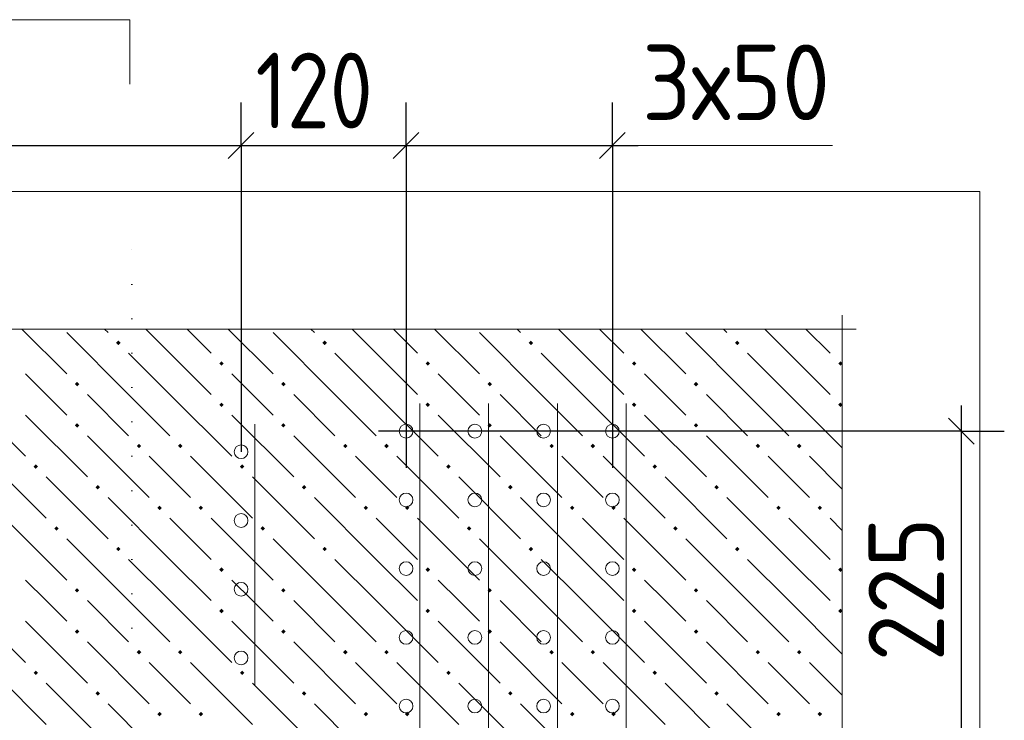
# Model space of a CAD drawing. Header units: millimetres. Extents: x 0 to 50400, y 0 to 35640.
# Tile 34 of 46: x 22307 to 25744, y 22858 to 25305. Entities that reach past the tile are written whole.
import ezdxf

# ---------------------------------------------------------------- set-up
doc = ezdxf.new("R2010")
doc.units = ezdxf.units.MM
doc.linetypes.add('______9', pattern=[120, 0, -120])
for name, color, linetype, lineweight in [('Standard', 7, 'Continuous', 25), ('ЖБ Перекрытие верхний уровень', 7, 'Continuous', 35), ('Размерная линия_ общее', 7, 'Continuous', 13)]:
    doc.layers.add(name, color=color, linetype=linetype, lineweight=lineweight)
doc.layers.add('Вспомогательная арматура', color=7, linetype='Continuous', lineweight=18, true_color=0x656565)
doc.layers.add('Поперечная арматура', color=7, linetype='Continuous', lineweight=18, true_color=0x5a2814)
doc.layers.add('Размерная выноска', color=7, linetype='Continuous')
doc.styles.add('ISOCPEUR', font='txt')

msp = doc.modelspace()

# ---------------------------------------------------------------- hatches: boundary and pattern name
at = {"layer": 'ЖБ Перекрытие верхний уровень', "linetype": 'Continuous', "lineweight": 18, "transparency": 33554687}
for points in [[(22643.9, 24176.3), (22651.7, 24184.1), (22659.5, 24176.3), (22651.7, 24168.5)], [(23363.9, 24176.3), (23371.7, 24184.1), (23379.5, 24176.3), (23371.7, 24168.5)], [(24083.9, 24176.3), (24091.7, 24184.1), (24099.5, 24176.3), (24091.7, 24168.5)], [(24803.9, 24176.3), (24811.7, 24184.1), (24819.5, 24176.3), (24811.7, 24168.5)], [(23003.9, 24104.3), (23011.7, 24112.1), (23019.5, 24104.3), (23011.7, 24096.5)], [(23723.9, 24104.3), (23731.7, 24112.1), (23739.5, 24104.3), (23731.7, 24096.5)], [(24443.9, 24104.3), (24451.7, 24112.1), (24459.5, 24104.3), (24451.7, 24096.5)], [(25163.9, 24104.3), (25171.7, 24112.1), (25178.3, 24105.5), (25178.3, 24103.1), (25171.7, 24096.5)], [(22499.9, 24032.3), (22507.7, 24040.1), (22515.5, 24032.3), (22507.7, 24024.5)], [(23219.9, 24032.3), (23227.7, 24040.1), (23235.5, 24032.3), (23227.7, 24024.5)], [(23939.9, 24032.3), (23947.7, 24040.1), (23955.5, 24032.3), (23947.7, 24024.5)], [(24659.9, 24032.3), (24667.7, 24040.1), (24675.5, 24032.3), (24667.7, 24024.5)], [(23003.9, 23960.3), (23011.7, 23968.1), (23019.5, 23960.3), (23011.7, 23952.5)], [(23723.9, 23960.3), (23731.7, 23968.1), (23739.5, 23960.3), (23731.7, 23952.5)], [(24443.9, 23960.3), (24451.7, 23968.1), (24459.5, 23960.3), (24451.7, 23952.5)], [(25163.9, 23960.3), (25171.7, 23968.1), (25178.3, 23961.5), (25178.3, 23959.1), (25171.7, 23952.5)], [(22499.9, 23888.3), (22507.7, 23896.1), (22515.5, 23888.3), (22507.7, 23880.5)], [(23219.9, 23888.3), (23227.7, 23896.1), (23235.5, 23888.3), (23227.7, 23880.5)], [(23939.9, 23888.3), (23947.7, 23896.1), (23955.5, 23888.3), (23947.7, 23880.5)], [(24659.9, 23888.3), (24667.7, 23896.1), (24675.5, 23888.3), (24667.7, 23880.5)], [(22715.9, 23816.3), (22723.7, 23824.1), (22731.5, 23816.3), (22723.7, 23808.5)], [(22859.9, 23816.3), (22867.7, 23824.1), (22875.5, 23816.3), (22867.7, 23808.5)], [(23435.9, 23816.3), (23443.7, 23824.1), (23451.5, 23816.3), (23443.7, 23808.5)], [(23579.9, 23816.3), (23587.7, 23824.1), (23595.5, 23816.3), (23587.7, 23808.5)], [(24155.9, 23816.3), (24163.7, 23824.1), (24171.5, 23816.3), (24163.7, 23808.5)], [(24299.9, 23816.3), (24307.7, 23824.1), (24315.5, 23816.3), (24307.7, 23808.5)], [(24875.9, 23816.3), (24883.7, 23824.1), (24891.5, 23816.3), (24883.7, 23808.5)], [(25019.9, 23816.3), (25027.7, 23824.1), (25035.5, 23816.3), (25027.7, 23808.5)], [(22355.9, 23744.3), (22363.7, 23752.1), (22371.5, 23744.3), (22363.7, 23736.5)], [(23075.9, 23744.3), (23083.7, 23752.1), (23091.5, 23744.3), (23083.7, 23736.5)], [(23795.9, 23744.3), (23803.7, 23752.1), (23811.5, 23744.3), (23803.7, 23736.5)], [(24515.9, 23744.3), (24523.7, 23752.1), (24531.5, 23744.3), (24523.7, 23736.5)], [(22571.9, 23672.3), (22579.7, 23680.1), (22587.5, 23672.3), (22579.7, 23664.5)], [(23291.9, 23672.3), (23299.7, 23680.1), (23307.5, 23672.3), (23299.7, 23664.5)], [(24011.9, 23672.3), (24019.7, 23680.1), (24027.5, 23672.3), (24019.7, 23664.5)], [(24731.9, 23672.3), (24739.7, 23680.1), (24747.5, 23672.3), (24739.7, 23664.5)], [(22787.9, 23600.3), (22795.7, 23608.1), (22803.5, 23600.3), (22795.7, 23592.5)], [(22931.9, 23600.3), (22939.7, 23608.1), (22947.5, 23600.3), (22939.7, 23592.5)], [(23507.9, 23600.3), (23515.7, 23608.1), (23523.5, 23600.3), (23515.7, 23592.5)], [(23651.9, 23600.3), (23659.7, 23608.1), (23667.5, 23600.3), (23659.7, 23592.5)], [(24227.9, 23600.3), (24235.7, 23608.1), (24243.5, 23600.3), (24235.7, 23592.5)], [(24371.9, 23600.3), (24379.7, 23608.1), (24387.5, 23600.3), (24379.7, 23592.5)], [(24947.9, 23600.3), (24955.7, 23608.1), (24963.5, 23600.3), (24955.7, 23592.5)], [(25091.9, 23600.3), (25099.7, 23608.1), (25107.5, 23600.3), (25099.7, 23592.5)], [(22427.9, 23528.3), (22435.7, 23536.1), (22443.5, 23528.3), (22435.7, 23520.5)], [(23147.9, 23528.3), (23155.7, 23536.1), (23163.5, 23528.3), (23155.7, 23520.5)], [(23867.9, 23528.3), (23875.7, 23536.1), (23883.5, 23528.3), (23875.7, 23520.5)], [(24587.9, 23528.3), (24595.7, 23536.1), (24603.5, 23528.3), (24595.7, 23520.5)], [(22643.9, 23456.3), (22651.7, 23464.1), (22659.5, 23456.3), (22651.7, 23448.5)], [(23363.9, 23456.3), (23371.7, 23464.1), (23379.5, 23456.3), (23371.7, 23448.5)], [(24083.9, 23456.3), (24091.7, 23464.1), (24099.5, 23456.3), (24091.7, 23448.5)], [(24803.9, 23456.3), (24811.7, 23464.1), (24819.5, 23456.3), (24811.7, 23448.5)], [(23003.9, 23384.3), (23011.7, 23392.1), (23019.5, 23384.3), (23011.7, 23376.5)], [(23723.9, 23384.3), (23731.7, 23392.1), (23739.5, 23384.3), (23731.7, 23376.5)], [(24443.9, 23384.3), (24451.7, 23392.1), (24459.5, 23384.3), (24451.7, 23376.5)], [(25163.9, 23384.3), (25171.7, 23392.1), (25178.3, 23385.5), (25178.3, 23383.1), (25171.7, 23376.5)], [(22499.9, 23312.3), (22507.7, 23320.1), (22515.5, 23312.3), (22507.7, 23304.5)], [(23219.9, 23312.3), (23227.7, 23320.1), (23235.5, 23312.3), (23227.7, 23304.5)], [(23939.9, 23312.3), (23947.7, 23320.1), (23955.5, 23312.3), (23947.7, 23304.5)], [(24659.9, 23312.3), (24667.7, 23320.1), (24675.5, 23312.3), (24667.7, 23304.5)], [(23003.9, 23240.3), (23011.7, 23248.1), (23019.5, 23240.3), (23011.7, 23232.5)], [(23723.9, 23240.3), (23731.7, 23248.1), (23739.5, 23240.3), (23731.7, 23232.5)], [(24443.9, 23240.3), (24451.7, 23248.1), (24459.5, 23240.3), (24451.7, 23232.5)], [(25163.9, 23240.3), (25171.7, 23248.1), (25178.3, 23241.5), (25178.3, 23239.1), (25171.7, 23232.5)], [(22499.9, 23168.3), (22507.7, 23176.1), (22515.5, 23168.3), (22507.7, 23160.5)], [(23219.9, 23168.3), (23227.7, 23176.1), (23235.5, 23168.3), (23227.7, 23160.5)], [(23939.9, 23168.3), (23947.7, 23176.1), (23955.5, 23168.3), (23947.7, 23160.5)], [(24659.9, 23168.3), (24667.7, 23176.1), (24675.5, 23168.3), (24667.7, 23160.5)], [(22715.9, 23096.3), (22723.7, 23104.1), (22731.5, 23096.3), (22723.7, 23088.5)], [(22859.9, 23096.3), (22867.7, 23104.1), (22875.5, 23096.3), (22867.7, 23088.5)], [(23435.9, 23096.3), (23443.7, 23104.1), (23451.5, 23096.3), (23443.7, 23088.5)], [(23579.9, 23096.3), (23587.7, 23104.1), (23595.5, 23096.3), (23587.7, 23088.5)], [(24155.9, 23096.3), (24163.7, 23104.1), (24171.5, 23096.3), (24163.7, 23088.5)], [(24299.9, 23096.3), (24307.7, 23104.1), (24315.5, 23096.3), (24307.7, 23088.5)], [(24875.9, 23096.3), (24883.7, 23104.1), (24891.5, 23096.3), (24883.7, 23088.5)], [(25019.9, 23096.3), (25027.7, 23104.1), (25035.5, 23096.3), (25027.7, 23088.5)], [(22355.9, 23024.3), (22363.7, 23032.1), (22371.5, 23024.3), (22363.7, 23016.5)], [(23075.9, 23024.3), (23083.7, 23032.1), (23091.5, 23024.3), (23083.7, 23016.5)], [(23795.9, 23024.3), (23803.7, 23032.1), (23811.5, 23024.3), (23803.7, 23016.5)], [(24515.9, 23024.3), (24523.7, 23032.1), (24531.5, 23024.3), (24523.7, 23016.5)], [(22571.9, 22952.3), (22579.7, 22960.1), (22587.5, 22952.3), (22579.7, 22944.5)], [(23291.9, 22952.3), (23299.7, 22960.1), (23307.5, 22952.3), (23299.7, 22944.5)], [(24011.9, 22952.3), (24019.7, 22960.1), (24027.5, 22952.3), (24019.7, 22944.5)], [(24731.9, 22952.3), (24739.7, 22960.1), (24747.5, 22952.3), (24739.7, 22944.5)], [(22787.9, 22880.3), (22795.7, 22888.1), (22803.5, 22880.3), (22795.7, 22872.5)], [(22931.9, 22880.3), (22939.7, 22888.1), (22947.5, 22880.3), (22939.7, 22872.5)], [(23507.9, 22880.3), (23515.7, 22888.1), (23523.5, 22880.3), (23515.7, 22872.5)], [(23651.9, 22880.3), (23659.7, 22888.1), (23667.5, 22880.3), (23659.7, 22872.5)], [(24227.9, 22880.3), (24235.7, 22888.1), (24243.5, 22880.3), (24235.7, 22872.5)], [(24371.9, 22880.3), (24379.7, 22888.1), (24387.5, 22880.3), (24379.7, 22872.5)], [(24947.9, 22880.3), (24955.7, 22888.1), (24963.5, 22880.3), (24955.7, 22872.5)], [(25091.9, 22880.3), (25099.7, 22888.1), (25107.5, 22880.3), (25099.7, 22872.5)]]:
    msp.add_hatch(color=7, dxfattribs=at).paths.add_polyline_path(points, flags=16)

# ---------------------------------------------------------------- linework, layer by layer
at = {"layer": 'Standard', "color": 251, "linetype": 'Continuous', "lineweight": -3, "true_color": 0x656565, "transparency": 33554687}
for p, q in [((23079.9, 24865.5), (23079.9, 25015.5)), ((23655.9, 24865.5), (23655.9, 25015.5)), ((24375.9, 24865.5), (24375.9, 25015.5)), ((23079.9, 24865.5), (23079.9, 24715.5)), ((23079.9, 24865.5), (23079.9, 23796.1)), ((23655.9, 24865.5), (23655.9, 24715.5)), ((23655.9, 24865.5), (23655.9, 23740.5)), ((24375.9, 24865.5), (24375.9, 24715.5)), ((24375.9, 24865.5), (24375.9, 23740.5)), ((25593.6, 23868.1), (23559.9, 23868.1)), ((25593.6, 23868.1), (25443.6, 23868.1)), ((25593.6, 23868.1), (25743.6, 23868.1))]:
    msp.add_line(p, q, dxfattribs=at)
at = {"layer": 'Standard', "color": 7, "linetype": 'Continuous', "lineweight": 25, "transparency": 33554687}
for p, q in [((23034.9, 24820.5), (23124.9, 24910.5)), ((23610.9, 24820.5), (23700.9, 24910.5)), ((24330.9, 24820.5), (24420.9, 24910.5)), ((25638.6, 23823.1), (25548.6, 23913.1))]:
    msp.add_line(p, q, dxfattribs=at)
at = {"layer": 'Standard', "color": 7, "linetype": 'Continuous', "lineweight": -3, "transparency": 33554687}
for p, q in [((18855.9, 24865.5), (23079.9, 24865.5)), ((23079.9, 24865.5), (23655.9, 24865.5)), ((23655.9, 24865.5), (24375.9, 24865.5)), ((24375.9, 24865.5), (24465.9, 24865.5)), ((25593.6, 23868.1), (25593.6, 23958.1)), ((25593.6, 22788.1), (25593.6, 23868.1))]:
    msp.add_line(p, q, dxfattribs=at)
at = {"layer": 'Standard', "color": 7, "linetype": '______9', "lineweight": 13, "transparency": 33554687}
msp.add_line((22698.9, 23179.7), (22698.9, 24582.5), dxfattribs=at)
msp.add_line((22698.9, 23179.7), (22698.9, 24582.5), dxfattribs=at)
at = {"layer": 'Standard', "color": 7, "linetype": 'Continuous', "lineweight": 13, "transparency": 33554687}
for points in [[(21731.6, 25304.8), (22691.6, 25304.8), (22691.6, 25079.2)], [(21731.6, 25304.8), (22336.4, 25304.8), (22691.6, 25304.8)]]:
    msp.add_lwpolyline(points, dxfattribs=at)
at = {"layer": 'Standard', "color": 254, "linetype": 'Continuous', "lineweight": 18, "true_color": 0xc4c4ff, "transparency": 33554687}
msp.add_lwpolyline([(16769.6, 19363.5), (25658.3, 19363.5), (25658.3, 24704.7), (16769.6, 24704.7), (16769.6, 19363.5)], dxfattribs=at)
at = {"layer": 'Вспомогательная арматура', "color": 251, "linetype": 'Continuous', "lineweight": 18, "true_color": 0x656565, "transparency": 33554687}
for p, q in [((23703.9, 23964.1), (23703.9, 20412.1)), ((23703.9, 23964.1), (23703.9, 20412.1)), ((23943.9, 23964.1), (23943.9, 20412.1)), ((23943.9, 23964.1), (23943.9, 20412.1)), ((24183.9, 23964.1), (24183.9, 20412.1)), ((24183.9, 23964.1), (24183.9, 20412.1)), ((24423.9, 23964.1), (24423.9, 20412.1)), ((24423.9, 23964.1), (24423.9, 20412.1)), ((23127.9, 22980.1), (23127.9, 23892.1)), ((23127.9, 22980.1), (23127.9, 23892.1))]:
    msp.add_line(p, q, dxfattribs=at)
at = {"layer": 'ЖБ Перекрытие верхний уровень', "color": 9, "linetype": 'Continuous', "lineweight": 18, "true_color": 0xc7c7c7, "transparency": 33554687}
for p, q in [((22315.4, 24224.7), (22471.7, 24068.3)), ((22687.7, 23996.3), (22471.7, 24212.3)), ((22603.4, 24224.7), (22615.7, 24212.3)), ((22831.7, 24140.3), (22747.4, 24224.7)), ((22891.4, 24224.7), (22975.7, 24140.3)), ((23035.4, 24224.7), (23191.7, 24068.3)), ((23407.7, 23996.3), (23191.7, 24212.3)), ((23323.4, 24224.7), (23335.7, 24212.3)), ((23551.7, 24140.3), (23467.4, 24224.7)), ((23611.4, 24224.7), (23695.7, 24140.3)), ((23755.4, 24224.7), (23911.7, 24068.3)), ((24127.7, 23996.3), (23911.7, 24212.3)), ((24043.4, 24224.7), (24055.7, 24212.3)), ((24271.7, 24140.3), (24187.4, 24224.7)), ((24331.4, 24224.7), (24415.7, 24140.3)), ((24475.4, 24224.7), (24631.7, 24068.3)), ((24847.7, 23996.3), (24631.7, 24212.3)), ((24763.4, 24224.7), (24775.7, 24212.3)), ((24991.7, 24140.3), (24907.4, 24224.7)), ((25051.4, 24224.7), (25135.7, 24140.3)), ((22687.7, 24140.3), (22831.7, 23996.3)), ((22831.7, 24140.3), (22975.7, 23996.3)), ((23407.7, 24140.3), (23551.7, 23996.3)), ((23551.7, 24140.3), (23695.7, 23996.3)), ((24127.7, 24140.3), (24271.7, 23996.3)), ((24271.7, 24140.3), (24415.7, 23996.3)), ((24847.7, 24140.3), (24991.7, 23996.3)), ((24991.7, 24140.3), (25135.7, 23996.3)), ((22399.7, 23996.3), (22327.7, 24068.3)), ((23119.7, 23996.3), (23047.7, 24068.3)), ((23839.7, 23996.3), (23767.7, 24068.3)), ((24559.7, 23996.3), (24487.7, 24068.3)), ((22111.7, 23996.3), (22327.7, 23780.3)), ((22471.7, 23924.3), (22399.7, 23996.3)), ((22543.7, 23996.3), (22687.7, 23852.3)), ((22687.7, 23996.3), (22831.7, 23852.3)), ((22831.7, 23996.3), (23047.7, 23780.3)), ((23191.7, 23924.3), (23119.7, 23996.3)), ((23263.7, 23996.3), (23407.7, 23852.3)), ((23407.7, 23996.3), (23551.7, 23852.3)), ((23551.7, 23996.3), (23767.7, 23780.3)), ((23911.7, 23924.3), (23839.7, 23996.3)), ((23983.7, 23996.3), (24127.7, 23852.3)), ((24127.7, 23996.3), (24271.7, 23852.3)), ((24271.7, 23996.3), (24487.7, 23780.3)), ((24631.7, 23924.3), (24559.7, 23996.3)), ((24703.7, 23996.3), (24847.7, 23852.3)), ((24847.7, 23996.3), (24991.7, 23852.3)), ((24991.7, 23996.3), (25178.3, 23809.7)), ((22327.7, 23924.3), (22543.7, 23708.3)), ((23047.7, 23924.3), (23263.7, 23708.3)), ((23767.7, 23924.3), (23983.7, 23708.3)), ((24487.7, 23924.3), (24703.7, 23708.3)), ((22543.7, 23852.3), (22759.7, 23636.3)), ((23263.7, 23852.3), (23479.7, 23636.3)), ((23983.7, 23852.3), (24199.7, 23636.3)), ((24703.7, 23852.3), (24919.7, 23636.3)), ((22183.7, 23780.3), (22399.7, 23564.3)), ((22831.7, 23708.3), (22759.7, 23780.3)), ((22903.7, 23780.3), (23119.7, 23564.3)), ((23551.7, 23708.3), (23479.7, 23780.3)), ((23623.7, 23780.3), (23839.7, 23564.3)), ((24271.7, 23708.3), (24199.7, 23780.3)), ((24343.7, 23780.3), (24559.7, 23564.3)), ((24991.7, 23708.3), (24919.7, 23780.3)), ((25063.7, 23780.3), (25178.3, 23665.7)), ((22399.7, 23708.3), (22615.7, 23492.3)), ((22903.7, 23636.3), (22831.7, 23708.3)), ((23119.7, 23708.3), (23335.7, 23492.3)), ((23623.7, 23636.3), (23551.7, 23708.3)), ((23839.7, 23708.3), (24055.7, 23492.3)), ((24343.7, 23636.3), (24271.7, 23708.3)), ((24559.7, 23708.3), (24775.7, 23492.3)), ((25063.7, 23636.3), (24991.7, 23708.3)), ((22831.7, 23420.3), (22615.7, 23636.3)), ((23551.7, 23420.3), (23335.7, 23636.3)), ((24271.7, 23420.3), (24055.7, 23636.3)), ((24991.7, 23420.3), (24775.7, 23636.3)), ((22255.7, 23564.3), (22471.7, 23348.3)), ((22831.7, 23564.3), (22975.7, 23420.3)), ((22975.7, 23564.3), (23191.7, 23348.3)), ((23551.7, 23564.3), (23695.7, 23420.3)), ((23695.7, 23564.3), (23911.7, 23348.3)), ((24271.7, 23564.3), (24415.7, 23420.3)), ((24415.7, 23564.3), (24631.7, 23348.3)), ((24991.7, 23564.3), (25135.7, 23420.3)), ((25135.7, 23564.3), (25178.3, 23521.7)), ((22687.7, 23276.3), (22471.7, 23492.3)), ((23407.7, 23276.3), (23191.7, 23492.3)), ((24127.7, 23276.3), (23911.7, 23492.3)), ((24847.7, 23276.3), (24631.7, 23492.3)), ((22687.7, 23420.3), (22831.7, 23276.3)), ((22831.7, 23420.3), (22975.7, 23276.3)), ((23407.7, 23420.3), (23551.7, 23276.3)), ((23551.7, 23420.3), (23695.7, 23276.3)), ((24127.7, 23420.3), (24271.7, 23276.3)), ((24271.7, 23420.3), (24415.7, 23276.3)), ((24847.7, 23420.3), (24991.7, 23276.3)), ((24991.7, 23420.3), (25135.7, 23276.3)), ((22399.7, 23276.3), (22327.7, 23348.3)), ((23119.7, 23276.3), (23047.7, 23348.3)), ((23839.7, 23276.3), (23767.7, 23348.3)), ((24559.7, 23276.3), (24487.7, 23348.3)), ((22111.7, 23276.3), (22327.7, 23060.3)), ((22471.7, 23204.3), (22399.7, 23276.3)), ((22543.7, 23276.3), (22687.7, 23132.3)), ((22687.7, 23276.3), (22831.7, 23132.3)), ((22831.7, 23276.3), (23047.7, 23060.3)), ((23191.7, 23204.3), (23119.7, 23276.3)), ((23263.7, 23276.3), (23407.7, 23132.3)), ((23407.7, 23276.3), (23551.7, 23132.3)), ((23551.7, 23276.3), (23767.7, 23060.3)), ((23911.7, 23204.3), (23839.7, 23276.3)), ((23983.7, 23276.3), (24127.7, 23132.3)), ((24127.7, 23276.3), (24271.7, 23132.3)), ((24271.7, 23276.3), (24487.7, 23060.3)), ((24631.7, 23204.3), (24559.7, 23276.3)), ((24703.7, 23276.3), (24847.7, 23132.3)), ((24847.7, 23276.3), (24991.7, 23132.3)), ((24991.7, 23276.3), (25178.3, 23089.7)), ((22327.7, 23204.3), (22543.7, 22988.3)), ((23047.7, 23204.3), (23263.7, 22988.3)), ((23767.7, 23204.3), (23983.7, 22988.3)), ((24487.7, 23204.3), (24703.7, 22988.3)), ((22543.7, 23132.3), (22759.7, 22916.3)), ((23263.7, 23132.3), (23479.7, 22916.3)), ((23983.7, 23132.3), (24199.7, 22916.3)), ((24703.7, 23132.3), (24919.7, 22916.3)), ((22183.7, 23060.3), (22399.7, 22844.3)), ((22831.7, 22988.3), (22759.7, 23060.3)), ((22903.7, 23060.3), (23119.7, 22844.3)), ((23551.7, 22988.3), (23479.7, 23060.3)), ((23623.7, 23060.3), (23839.7, 22844.3)), ((24271.7, 22988.3), (24199.7, 23060.3)), ((24343.7, 23060.3), (24559.7, 22844.3)), ((24991.7, 22988.3), (24919.7, 23060.3)), ((25063.7, 23060.3), (25178.3, 22945.7)), ((22399.7, 22988.3), (22615.7, 22772.3)), ((22903.7, 22916.3), (22831.7, 22988.3)), ((23119.7, 22988.3), (23335.7, 22772.3)), ((23623.7, 22916.3), (23551.7, 22988.3)), ((23839.7, 22988.3), (24055.7, 22772.3)), ((24343.7, 22916.3), (24271.7, 22988.3)), ((24559.7, 22988.3), (24775.7, 22772.3)), ((25063.7, 22916.3), (24991.7, 22988.3)), ((22831.7, 22700.3), (22615.7, 22916.3)), ((23551.7, 22700.3), (23335.7, 22916.3)), ((24271.7, 22700.3), (24055.7, 22916.3)), ((24991.7, 22700.3), (24775.7, 22916.3))]:
    msp.add_line(p, q, dxfattribs=at)
at = {"layer": 'Поперечная арматура', "color": 19, "linetype": 'Continuous', "lineweight": 18, "true_color": 0x5a2814, "transparency": 33554687}
for centre in [(23655.9, 23868.1), (23895.9, 23868.1), (24135.9, 23868.1), (24375.9, 23868.1), (23079.9, 23796.1), (23655.9, 23628.1), (23895.9, 23628.1), (24135.9, 23628.1), (24375.9, 23628.1), (23079.9, 23556.1), (23655.9, 23388.1), (23895.9, 23388.1), (24135.9, 23388.1), (24375.9, 23388.1), (23079.9, 23316.1), (23655.9, 23148.1), (23895.9, 23148.1), (24135.9, 23148.1), (24375.9, 23148.1), (23079.9, 23076.1), (23655.9, 22908.1), (23895.9, 22908.1), (24135.9, 22908.1), (24375.9, 22908.1)]:
    msp.add_circle(centre, 24, dxfattribs=at)
at = {"layer": 'Размерная выноска', "color": 7, "linetype": 'Continuous', "lineweight": 13, "transparency": 33554687}
for p, q in [((25178.3, 19795.5), (25178.3, 24272.7)), ((25226.3, 24224.7), (17201.6, 24224.7))]:
    msp.add_line(p, q, dxfattribs=at)
at = {"layer": 'Размерная линия_ общее', "color": 7, "linetype": 'Continuous', "lineweight": 13, "transparency": 33554687}
msp.add_line((24375.9, 24865.5), (25143.9, 24865.5), dxfattribs=at)

# ---------------------------------------------------------------- texts
at = {"layer": 'Standard', "color": 7, "linetype": 'Continuous', "lineweight": 25, "transparency": 33554687, "char_height": 264, "attachment_point": 7, "style": 'ISOCPEUR'}
for s, insert, width in [('\\W0.93;3х50', (24479, 24954.1), 861.704), ('\\W0.83;120', (23130.3, 24925.5), 610.304)]:
    msp.add_mtext(s, dxfattribs=dict(at, insert=insert, width=width))
at = {"layer": 'Standard', "color": 7, "linetype": 'Continuous', "lineweight": 25, "transparency": 33554687, "insert": (25533.6, 23064.1), "char_height": 264, "width": 674.386, "attachment_point": 7, "rotation": 90, "style": 'ISOCPEUR'}
msp.add_mtext('\\W0.91;225', dxfattribs=at)

doc.saveas('drawing.dxf')
